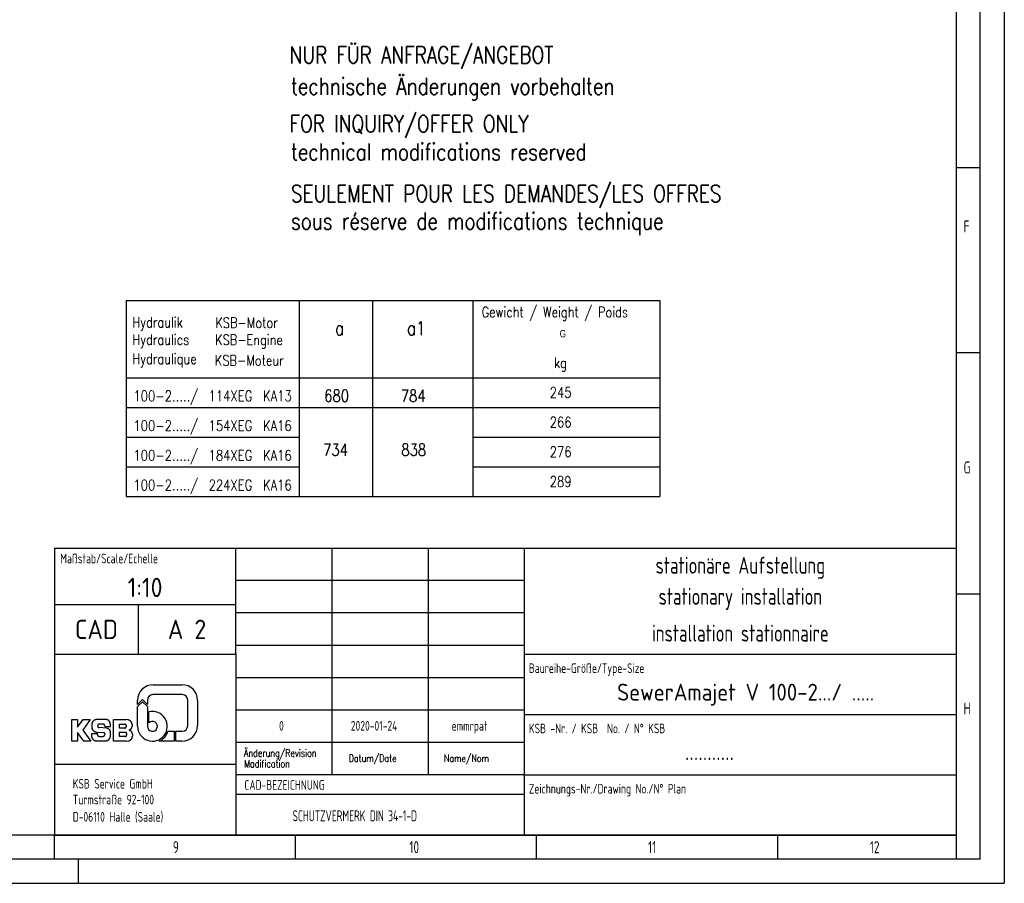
# Model space of a CAD drawing. Header units: millimetres. Extents: x 0 to 5940, y 0 to 4200.
# Tile 50 of 62: x 3898 to 5940, y 0 to 1791. Entities that reach past the tile are written whole.
import ezdxf
from ezdxf.enums import TextEntityAlignment as Align

# ---------------------------------------------------------------- set-up
doc = ezdxf.new("R2010")
doc.units = ezdxf.units.MM
doc.header["$LTSCALE"] = 50
doc.layers.get('0').update_dxf_attribs({"linetype": 'CONTINUOUS'})
for name, color, linetype in [('01-LINIE-025', 1, 'CONTINUOUS'), ('02-LINIE-035', 2, 'CONTINUOUS'), ('10-TEXT-025', 1, 'CONTINUOUS'), ('11-TEXT-035', 2, 'CONTINUOUS'), ('16-SCHRIFTFELDTXT-025', 1, 'CONTINUOUS'), ('KSB-BLATTRAND', 2, 'CONTINUOUS'), ('KSB-TEXT-025', 1, 'CONTINUOUS'), ('KSB-TEXT-035', 2, 'CONTINUOUS'), ('KSB-TEXT-050', 3, 'CONTINUOUS')]:
    doc.layers.add(name, color=color, linetype=linetype)
doc.layers.add('Level 4', color=7, linetype='CONTINUOUS', lineweight=0)
doc.styles.add('ACA_NORM', font='ROMANS.SHX')
doc.styles.add('ROMANS', font='romans', dxfattribs={"width": 0.8})
doc.styles.get("Standard").update_dxf_attribs({"font": 'ISOCP.SHX'})
doc.styles.add('Style-WORKING', font='WORKING.shx', dxfattribs={"width": 0.8})

# ---------------------------------------------------------------- blocks, each defined once
blk = doc.blocks.new('Rahmen_A2')
at = {"color": 1, "ltscale": 150}
for p, q in [((594, 420), (594, 0)), ((584, 410), (584, 5)), ((584, 10), (10, 10)), ((0, 0), (594, 0))]:
    blk.add_line(p, q, dxfattribs=at)
at = {"layer": 'KSB-BLATTRAND'}
for p, q in [((589, 5), (589, 415)), ((584, 148.5), (589, 148.5)), ((589, 110), (584, 110)), ((589, 60), (584, 60)), ((397, 5), (397, 10)), ((447, 5), (447, 10)), ((497, 5), (497, 10)), ((547, 5), (547, 10)), ((589, 5), (5, 5)), ((402, 0), (402, 5))]:
    blk.add_line(p, q, dxfattribs=at)
at = {"layer": 'KSB-BLATTRAND', "width": 0.75}
for s, p in [('F', (585.5625, 135)), ('G', (585.5625, 85)), ('H', (585.5625, 35)), ('9', (421.5625, 6.25)), ('10', (470.625, 6.25)), ('11', (520.125, 6.25)), ('12', (566.125, 6.25))]:
    blk.add_text(s, height=2.5, dxfattribs=at).set_placement(p)
blk = doc.blocks.new('A$Cf97495ae')
at = {"layer": 'KSB-TEXT-025'}
for p, q in [((168.9, 117), (228.6, 117)), ((146.8, 86.2), (136.5, 76)), ((136.5, 76), (136.5, 84.6)), ((136.5, 71.6), (146.8, 81.8)), ((157.1, 76), (146.8, 86.2)), ((146.8, 81.8), (157.1, 71.6)), ((157.1, 85.3), (157.1, 76)), ((229.3, 96.5), (168.3, 96.5)), ((240.5, 31.7), (240.5, 85.3)), ((261, 84.6), (261, 32.4)), ((136.5, 30.8), (136.5, 71.6)), ((157.1, 71.6), (157.1, 30.8)), ((0, 45), (12.2, 45)), ((0, 0), (0, 45)), ((12.2, 45), (12.2, 28.7)), ((12.2, 28.7), (23.9, 45)), ((38.4, 45), (22.9, 22.5)), ((23.9, 45), (38.4, 45)), ((71, 45.2), (51.6, 45.2)), ((86.9, 0), (86.9, 44.8)), ((86.9, 44.8), (112.7, 44.8)), ((117.2, 44.2), (112.7, 44.8)), ((160.2, 38.2), (160.2, 60.8)), ((22.9, 22.5), (39.9, 0)), ((41.4, 34.3), (41.4, 28.6)), ((53.5, 31.7), (53.5, 31.8)), ((65.1, 35.5), (56.8, 35.5)), ((71.2, 26.8), (56.9, 28)), ((68.5, 31.9), (68.5, 30.7)), ((68.5, 30.7), (80.2, 30.7)), ((75.1, 26.1), (71.2, 26.8)), ((80.2, 30.7), (80.1, 35.7)), ((99.1, 27.2), (99.1, 35.1)), ((99.1, 35.1), (110.4, 35.1)), ((110.4, 27.2), (99.1, 27.2)), ((112.9, 32.7), (112.9, 29.6)), ((119.1, 23.2), (119.2, 22.6)), ((125.3, 34.3), (125.3, 30.8)), ((199.7, 20.5), (212.5, 20.5)), ((212.5, 20.5), (212.5, 0)), ((215.6, 0), (215.6, 20.5)), ((215.6, 20.5), (229.3, 20.5)), ((12.2, 0), (0, 0)), ((24.9, 0), (12.2, 17.8)), ((12.2, 17.8), (12.2, 0)), ((39.9, 0), (24.9, 0)), ((53.1, 15.2), (40.9, 15.2)), ((40.9, 15.2), (41, 10.4)), ((50.5, 18.9), (66.3, 17.6)), ((50.6, 0.4), (70.3, 0.4)), ((53.1, 13.4), (53.1, 15.2)), ((56.5, 9.8), (65.1, 9.8)), ((68.5, 15.1), (68.5, 13.5)), ((80.5, 11.5), (80.4, 19.2)), ((113.9, 0), (86.9, 0)), ((99.1, 18.4), (111.4, 18.4)), ((99.1, 9.6), (99.1, 18.4)), ((111.4, 9.6), (99.1, 9.6)), ((113.9, 16), (113.9, 12.1)), ((113.9, 0), (117.5, 0.3)), ((126, 14.3), (126, 10.4)), ((212.5, 0), (181.5, 0)), ((228.6, 0), (215.6, 0))]:
    blk.add_line(p, q, dxfattribs=at)
for centre, radius, start, end in [((168.9, 84.6), 32.4, 90, 180), ((228.6, 84.6), 32.4, 0, 90), ((168.3, 85.3), 11.2, 90, 180), ((229.3, 85.3), 11.2, 0, 90), ((167.3, 30.8), 30.8, 180, 103.4339), ((167.3, 30.8), 10.3, 180, 134.1844), ((167.3, 30.8), 33.9, 294.7344, 342.377), ((228.6, 32.4), 32.4, 270, 0), ((229.3, 31.7), 11.2, 270, 0)]:
    blk.add_arc(centre, radius, start, end, dxfattribs=at)
for points, knots in [([(51.6, 45.2), (46.4, 43.4), (42.7, 39.5), (41.4, 34.3)], [0, 0, 0.33643, 0.669667, 1, 1]), ([(80.1, 35.7), (78.9, 40.2), (75.6, 43.7), (71, 45.2)], [0, 0, 0.330333, 0.66358, 1, 1]), ([(125.3, 34.3), (124.2, 38.7), (121.4, 42.2), (117.2, 44.2)], [0, 0, 0.330662, 0.663788, 1, 1]), ([(41.4, 28.6), (42.6, 24), (45.9, 20.5), (50.5, 18.9)], [0, 0, 0.330348, 0.663589, 1, 1]), ([(56.8, 35.5), (54.4, 34.3), (53.5, 31.8)], [0, 0, 0.503579, 1, 1]), ([(53.5, 31.7), (54.4, 29.2), (56.9, 28)], [0, 0, 0.496357, 1, 1]), ([(68.5, 31.9), (67.5, 34.3), (65.1, 35.5)], [0, 0, 0.496384, 1, 1]), ([(80.4, 19.2), (78.9, 23.5), (75.1, 26.1)], [0, 0, 0.496842, 1, 1]), ([(112.9, 32.7), (112.2, 34.4), (110.4, 35.1)], [0, 0, 0.496129, 1, 1]), ([(110.4, 27.2), (112.2, 27.9), (112.9, 29.6)], [0, 0, 0.503871, 1, 1]), ([(119.1, 23.2), (122.3, 24.7), (124.5, 27.5), (125.3, 30.8)], [0, 0, 0.336237, 0.669324, 1, 1]), ([(126, 14.3), (125.1, 18), (122.7, 21), (119.2, 22.6)], [0, 0, 0.330643, 0.663779, 1, 1]), ([(41, 10.4), (42.3, 5.6), (45.7, 2), (50.5, 0.4)], [0, 0, 0.330339, 0.663618, 1, 1]), ([(53.1, 13.4), (54.1, 11), (56.5, 9.8)], [0, 0, 0.496359, 1, 1]), ([(65.1, 9.8), (67.6, 11), (68.5, 13.5)], [0, 0, 0.503671, 1, 1]), ([(68.5, 15.1), (67.9, 16.8), (66.3, 17.6)], [0, 0, 0.496328, 1, 1]), ([(70.3, 0.4), (74.3, 1.5), (77.7, 4), (79.8, 7.5), (80.5, 11.5)], [0, 0, 0.252558, 0.503475, 0.752399, 1, 1]), ([(113.9, 16), (113.2, 17.7), (111.4, 18.4)], [0, 0, 0.496172, 1, 1]), ([(111.4, 9.6), (113.2, 10.3), (113.9, 12.1)], [0, 0, 0.503828, 1, 1]), ([(117.5, 0.3), (121.9, 2.2), (124.9, 5.8), (126, 10.4)], [0, 0, 0.336245, 0.669428, 1, 1])]:
    blk.add_open_spline(points, degree=1, knots=knots, dxfattribs=at)

msp = doc.modelspace()

# ---------------------------------------------------------------- linework, layer by layer
at = {"layer": '01-LINIE-025'}
for p, q in [((4118.61, 986.96), (4837.93, 986.96)), ((4837.93, 986.96), (5225.31, 986.96)), ((4118.61, 925.36), (4477.8, 925.36)), ((4837.93, 925.36), (5225.31, 925.36)), ((4118.61, 863.76), (4477.8, 863.76)), ((4837.93, 863.76), (5225.31, 863.76))]:
    msp.add_line(p, q, dxfattribs=at)
at = {"layer": '02-LINIE-035'}
for p, q in [((4118.61, 1208.63), (4118.61, 802.16)), ((4118.61, 1208.63), (5225.31, 1208.63)), ((4477.8, 1208.63), (4477.8, 802.16)), ((4629.82, 1208.63), (4629.82, 802.16)), ((4837.93, 1208.63), (4837.93, 802.16)), ((4837.93, 1208.63), (4837.93, 802.16)), ((4118.61, 1048.56), (5225.31, 1048.56)), ((4118.61, 802.16), (4837.93, 802.16)), ((4837.93, 802.16), (5225.31, 802.16))]:
    msp.add_line(p, q, dxfattribs=at)
at = {"layer": 'KSB-BLATTRAND'}
for p, q in [((3970, 695), (3970, 100)), ((3970, 695), (5840, 695)), ((3970, 695), (3970, 100)), ((4346, 475), (4346, 695)), ((4546, 225), (4546, 695)), ((4746, 225), (4746, 695)), ((4945, 100), (4945, 695)), ((4945, 627.86), (4346, 627.86)), ((3970, 578.46), (4346, 578.46)), ((4144.04, 475), (4144.04, 578.46)), ((4945, 560.71), (4346, 560.71)), ((4945, 493.57), (4346, 493.57)), ((3970, 475), (4346, 475)), ((4346, 475), (4346, 100)), ((4945, 475), (5840, 475)), ((4945, 426.43), (4346, 426.43)), ((4945, 359.29), (4346, 359.29)), ((4945, 350), (5840, 350)), ((4945, 292.14), (4346, 292.14)), ((3970, 247.39), (4346, 247.39)), ((4945, 225), (4346, 225)), ((4945, 225), (5840, 225)), ((4346, 184.84), (4945, 184.84))]:
    msp.add_line(p, q, dxfattribs=at)
at = {"layer": 'KSB-BLATTRAND', "color": 3}
msp.add_line((3970, 100), (5840, 100), dxfattribs=at)
at = {"layer": 'Level 4', "color": 2, "linetype": 'Continuous', "lineweight": -3}
msp.add_line((5225.31, 1208.63), (5225.31, 802.16), dxfattribs=at)

# ---------------------------------------------------------------- block references
at = {"layer": '01-LINIE-025'}
msp.add_blockref('A$Cf97495ae', (4005.94, 294.88), dxfattribs=at)
at = {"layer": 'KSB-BLATTRAND', "xscale": 10, "yscale": 10, "zscale": 10}
msp.add_blockref('Rahmen_A2', (0, 0), dxfattribs=at)

# ---------------------------------------------------------------- texts
at = {"layer": '02-LINIE-035', "style": 'ROMANS', "width": 0.8}
msp.add_text('Gewicht / Weight / Poids', height=21.5985, dxfattribs=at).set_placement((4856.01, 1174.1))
at = {"layer": '10-TEXT-025', "style": 'ROMANS', "width": 0.8}
for s, height, p in [('100-2...../', 22, (4133.9, 999.89)), ('114XEG', 22, (4289.81, 999.89)), ('KA13', 22, (4402.67, 999.89)), ('680', 25, (4529.55, 998.75)), ('784', 25, (4688.31, 998.75)), ('245', 22, (4997.11, 1007.12)), ('100-2...../', 22, (4133.9, 938.29)), ('154XEG', 22, (4289.81, 938.29)), ('KA16', 22, (4402.67, 938.29)), ('266', 22, (4997.11, 945.52)), ('100-2...../', 22, (4133.9, 876.69)), ('184XEG', 22, (4289.81, 876.69)), ('KA16', 22, (4402.67, 876.69)), ('734', 25, (4527.24, 886.74)), ('838', 25, (4689.49, 886.74)), ('276', 22, (4997.11, 883.92)), ('100-2...../', 22, (4133.9, 815.09)), ('224XEG', 22, (4289.81, 815.09)), ('KA16', 22, (4402.67, 815.09)), ('289', 22, (4997.11, 822.32))]:
    msp.add_text(s, height=height, dxfattribs=at).set_placement(p)
at = {"layer": '11-TEXT-035', "style": 'ROMANS', "width": 0.8}
for s, height, p in [('NUR FÜR ANFRAGE/ANGEBOT', 35, (4457.9, 1700.75)), ('technische Änderungen vorbehalten', 35, (4460.57, 1635.75)), ('FOR INQUIRY/OFFER ONLY', 35, (4457.9, 1558)), ('technical modifications reserved', 35, (4460.57, 1499.66)), ('SEULEMENT POUR LES DEMANDES/LES OFFRES', 35, (4460.57, 1413.03)), ('sous réserve de modifications technique', 35, (4460.57, 1356.12)), ('Hydraulik', 21.598, (4131.86, 1152.91)), ('KSB-Motor', 21.598, (4303.71, 1151.96)), ('a1', 28.875, (4700.97, 1136.75)), ('a', 28.88, (4552.11, 1136.75)), ('Hydraulics', 21.598, (4131.86, 1116.98)), ('KSB-Engine', 21.598, (4303.25, 1116.59)), ('Hydraulique', 21.598, (4131.86, 1077.05)), ('KSB-Moteur', 21.598, (4302.78, 1073.76)), ('kg', 21.599, (5006.11, 1068.88))]:
    msp.add_text(s, height=height, dxfattribs=at).set_placement(p)
at = {"layer": '16-SCHRIFTFELDTXT-025', "style": 'ACA_NORM', "width": 0.8}
for s, p in [('Änderung/Revision', (4363.29, 262.61)), ('Datum/Date', (4580.39, 251.88)), ('Name/Nom', (4777.73, 251.88)), ('Modification', (4363.29, 240.51))]:
    msp.add_text(s, height=15, dxfattribs=at).set_placement(p)
at = {"layer": 'KSB-BLATTRAND', "color": 1}
for s, height, width, p in [('Maßstab/Scale/Echelle', 20, 0.8, (3982, 663.75)), ('Baureihe-Größe/Type-Size', 20, 0.8, (4954, 436.25)), ('0', 20, 0.8, (4435.85, 316.67)), ('2020-01-24', 20, 0.8, (4584.73, 316.67)), ('emmrpat', 20, 0.8, (4793.75, 316.67)), ('KSB -Nr. / KSB  No. / N° KSB', 20, 0.8, (4954, 311.25)), ('KSB Service GmbH ', 20, 0.8, (4008.01, 196.52)), ('CAD-BEZEICHNUNG', 20, 0.8, (4364, 193.97)), ('Zeichnungs-Nr./Drawing No./N° Plan', 20, 0.8, (4954, 186.25)), ('Turmstraße 92-100', 20, 0.8, (4008.01, 163.69)), ('D-06110 Halle (Saale)', 20, 0.8, (4008.01, 127.85)), ('SCHUTZVERMERK DIN 34-1-D', 22.68, 0.7, (4463.75, 128.7))]:
    msp.add_text(s, height=height, dxfattribs=dict(at, width=width)).set_placement(p)
at = {"layer": 'KSB-TEXT-035', "width": 0.8}
for s, p in [('stationäre Aufstellung', (5392.5, 654.5)), ('stationary installation', (5392.5, 589.94)), ('installation stationnaire', (5392.5, 518.95))]:
    msp.add_text(s, height=35, dxfattribs=at).set_placement(p, align=Align.MIDDLE)
at = {"layer": 'KSB-TEXT-035'}
for s, p in [('SewerAmajet V 100-2.../ .....', (5403.61, 391.24)), ('...........', (5328.5, 273.25))]:
    msp.add_text(s, height=35, dxfattribs=at).set_placement(p, align=Align.MIDDLE)
at = {"layer": 'KSB-TEXT-050'}
for s, p in [('1:10', (4158, 613.68)), ('CAD', (4057.02, 526.73)), ('A 2', (4245.02, 526.73))]:
    msp.add_text(s, height=40, dxfattribs=at).set_placement(p, align=Align.MIDDLE)
at = {"layer": 'Level 4', "color": 1, "linetype": 'Continuous', "lineweight": -3, "style": 'Style-WORKING', "width": 0.8}
msp.add_text('G', height=15.43, dxfattribs=at).set_placement((5017.92, 1132.45))

doc.saveas('drawing.dxf')
